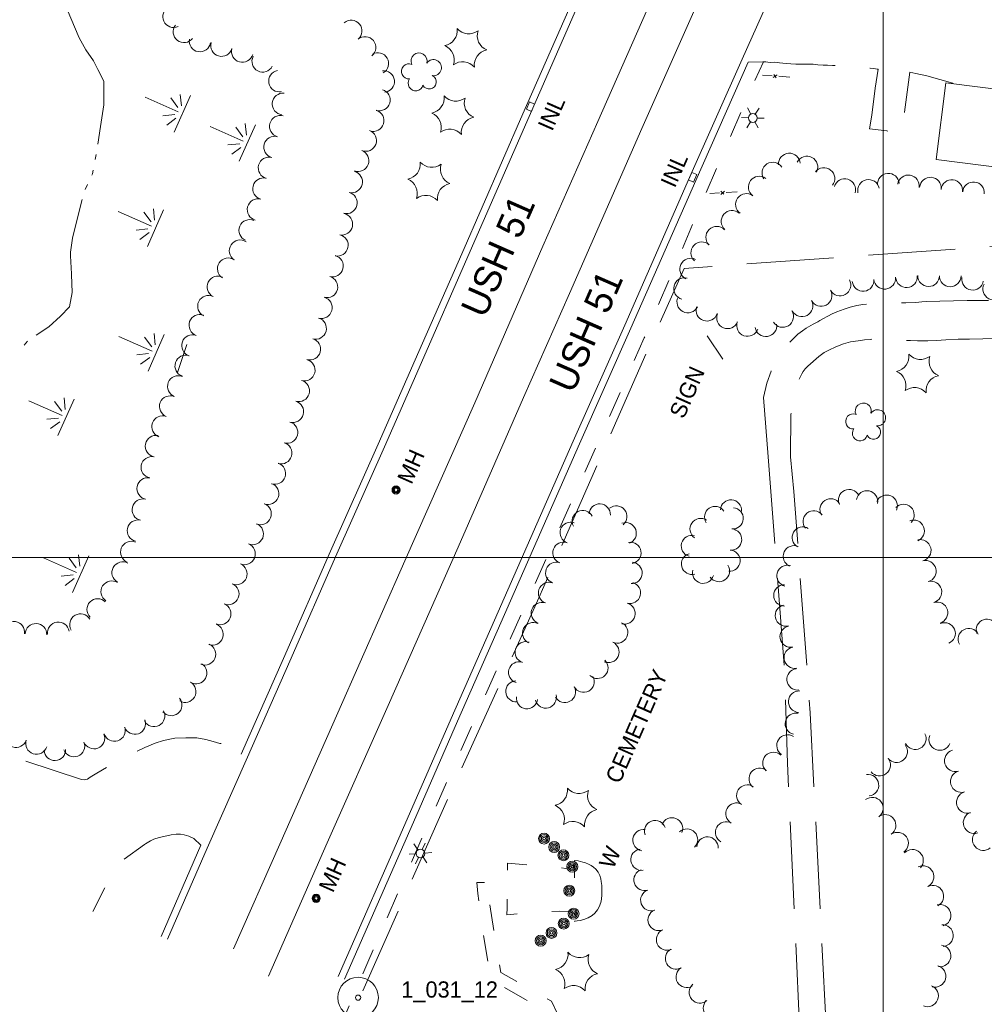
# Model space of a CAD drawing. Header units: feet. Extents: x 189384 to 191650, y 256970 to 258544.
# Tile 4 of 11: x 190181 to 190537, y 257335 to 257699. Entities that reach past the tile are written whole.
import ezdxf
from ezdxf.enums import TextEntityAlignment as Align

# ---------------------------------------------------------------- set-up
doc = ezdxf.new("R2010")
doc.units = ezdxf.units.FT
doc.header["$MEASUREMENT"] = 0
for name, pattern in [('DGN Style 3', [45.057933, 32.184238, -12.873695]), ('DGN Style 5', [22.528966, 9.655271, -12.873695]), ('DGN Style 6', [61.21442, 0.032184, -12.873695, 22.528966, -12.873695, 0.032184, -12.873695])]:
    doc.linetypes.add(name, pattern=pattern)
for name, color, linetype, lineweight in [('E_BMGRD', 73, 'Egr', 0), ('E_DRN_Grate', 151, 'Continuous', 0), ('E_DWY', 73, 'DGN Style 3', 0), ('E_LAND_Vegetation', 21, 'Continuous', 0), ('E_MAP_GridLines', 251, 'Continuous', 0), ('E_MAP_PassPoints', 40, 'Continuous', 0), ('E_MISCPROP', 40, 'Continuous', 0), ('E_MISCPROP_HvyLine', 54, 'Continuous', 13), ('E_MISCPROP_Railing', 40, 'Continuous', 0), ('E_PATH_Sidewalk', 73, 'DGN Style 5', 0), ('E_RDWY', 40, 'Continuous', 13), ('E_RDWY_Name', 221, 'Continuous', 0), ('E_WTR', 251, 'DGN Style 6', 0)]:
    doc.layers.add(name, color=color, linetype=linetype, lineweight=lineweight)
doc.styles.add('Style-IGR_FONT_0', font='IGR_FONT_0.shx')
doc.styles.add('Style-IGR_FONT_1', font='IGR_FONT_1.shx')
doc.linetypes.add('Egr', pattern='A,0.1,[13,dgnlstyle-ewdotudls.shx,S=0.0004,R=0,X=0,Y=0],0.1', length=0.2)

# ---------------------------------------------------------------- blocks, each defined once
blk = doc.blocks.new('PP')
at = {"layer": 'E_MAP_PassPoints', "color": 40, "linetype": 'Continuous', "lineweight": 0}
for radius in [7.5, 0.96]:
    blk.add_circle((0, 0), radius, dxfattribs=at)
blk = doc.blocks.new('CEM')
at = {"layer": 'E_BMGRD', "color": 51, "linetype": 'Continuous', "lineweight": 0, "style": 'Style-IGR_FONT_0'}
blk.add_text('CEMETERY', height=6, rotation=0, dxfattribs=at).set_placement((-22.99, -0.18), align=Align.MIDDLE_LEFT)
blk = doc.blocks.new('WAL')
at = {"layer": 'E_MISCPROP_Railing', "color": 40, "linetype": 'Continuous', "lineweight": 0, "style": 'Style-IGR_FONT_0'}
blk.add_text('W', height=6, rotation=0, dxfattribs=at).set_placement((-2.27, -0.34), align=Align.MIDDLE_LEFT)
blk = doc.blocks.new('POLE')
at = {"layer": 'E_MISCPROP', "color": 20, "linetype": 'Continuous', "lineweight": 0}
for centre, radius in [((-0.01, 0.02), 2.02), ((-0.01, 0.03), 1.52), ((0, -0.01), 1.01), ((0, 0), 0.502)]:
    blk.add_circle(centre, radius, dxfattribs=at)
blk = doc.blocks.new('INLT')
at = {"layer": 'E_MISCPROP_Railing', "color": 40, "linetype": 'Continuous', "lineweight": 0, "flags": 128}
blk.add_lwpolyline([(3, -2), (3, 0), (0, 0), (0, -2), (3, -2)], dxfattribs=at)
blk = doc.blocks.new('INL')
at = {"layer": 'E_MISCPROP_Railing', "color": 40, "linetype": 'Continuous', "lineweight": 0, "style": 'Style-IGR_FONT_0'}
blk.add_text('INL', height=6, rotation=0.0001, dxfattribs=at).set_placement((-5.74, -3.01))
blk = doc.blocks.new('INL_6')
at = {"layer": 'E_MISCPROP_Railing', "color": 40, "linetype": 'Continuous', "lineweight": 0, "style": 'Style-IGR_FONT_0'}
blk.add_text('INL', height=6, rotation=359.9999, dxfattribs=at).set_placement((-5.74, -3.01))
blk = doc.blocks.new('LTP_1')
at = {"layer": 'E_MISCPROP', "color": 20, "linetype": 'Continuous', "lineweight": 0}
for p, q in [((-0.8, 1.43), (-2, 3.73)), ((0.9, 1.42), (2.27, 3.65)), ((-1.64, 0.07), (-4.24, 0.14)), ((-0.88, -1.42), (-2.24, -3.61)), ((0.76, -1.47), (2, -3.65)), ((1.64, -0.02), (4.16, -0.09))]:
    blk.add_line(p, q, dxfattribs=at)
blk.add_circle((0, 0), 1.64, dxfattribs=at)
blk = doc.blocks.new('MARSH')
at = {"layer": 'E_WTR', "color": 161, "linetype": 'Continuous', "lineweight": 0}
for p, q in [((0.03, 15.02), (0.03, 1.6)), ((-1.34, 2.37), (-3.54, 6.22)), ((1.46, 2.37), (3.66, 6.22)), ((-6.13, 3.53), (-2.44, 1.44)), ((6.25, 3.53), (2.56, 1.44)), ((-7.39, -0.05), (7.4, -0.05))]:
    blk.add_line(p, q, dxfattribs=at)
blk = doc.blocks.new('PINEL')
at = {"layer": 'E_LAND_Vegetation', "color": 93, "linetype": 'Continuous', "lineweight": 0}
for centre, start, end in [((-8.14, 7.32), 275.2112, 0.9762), ((2.26, 10.71), 215.2112, 300.9762), ((10.41, 3.41), 155.2113, 240.9762), ((-10.4, -3.39), 335.2112, 60.9762), ((8.15, -7.3), 95.2113, 180.9762), ((-2.25, -10.7), 35.2113, 120.9762)]:
    blk.add_arc(centre, 5.72, start, end, dxfattribs=at)
blk = doc.blocks.new('TREE')
at = {"layer": 'E_LAND_Vegetation', "color": 93, "linetype": 'Continuous', "lineweight": 0}
for centre, radius, start, end in [((-1.47, 4.28), 2.78, 1.3945, 209.1675), ((3.57, 2.42), 2.97, 278.4236, 139.6575), ((-4.47, 0.2), 2.78, 78.0715, 279.0825), ((-2.01, -4.2), 2.61, 140.7796, 358.7122), ((3.46, -3.43), 2.97, 196.0744, 79.0477)]:
    blk.add_arc(centre, radius, start, end, dxfattribs=at)
blk = doc.blocks.new('MHO')
at = {"layer": 'E_DRN_Grate', "color": 20, "linetype": 'Continuous', "lineweight": 0}
for centre, radius in [((0.06, 0.01), 1.5), ((0.07, 0.01), 1.22), ((0.06, 0), 0.968), ((0.03, -0.01), 0.605)]:
    blk.add_circle(centre, radius, dxfattribs=at)
blk = doc.blocks.new('LTP_3')
at = {"layer": 'E_MISCPROP', "color": 20, "linetype": 'Continuous', "lineweight": 0}
for p, q in [((-0.8, 1.43), (-2, 3.73)), ((0.9, 1.42), (2.27, 3.65)), ((-1.64, 0.07), (-4.24, 0.14)), ((-0.88, -1.42), (-2.24, -3.61)), ((0.76, -1.47), (2, -3.65)), ((1.64, -0.02), (4.16, -0.09))]:
    blk.add_line(p, q, dxfattribs=at)
blk.add_circle((0, 0), 1.64, dxfattribs=at)
blk = doc.blocks.new('SIGN_5')
at = {"layer": 'E_MISCPROP', "color": 20, "linetype": 'Continuous', "lineweight": 0, "style": 'Style-IGR_FONT_0'}
blk.add_text('SIGN', height=6, rotation=359.9999, dxfattribs=at).set_placement((-9.6, -0.01), align=Align.MIDDLE_LEFT)

msp = doc.modelspace()

# ---------------------------------------------------------------- linework, layer by layer
at = {"layer": 'E_DWY', "color": 51, "linetype": 'DGN Style 3', "lineweight": 0, "flags": 128}
for points in [[(190450.16, 257683.07), (190455.52, 257683.19), (190456.62, 257683.1), (190457.4, 257683.04), (190458.46, 257682.93), (190459.99, 257682.96), (190461.76, 257682.78), (190462.89, 257682.64), (190464.32, 257682.51), (190465.88, 257682.34), (190467.72, 257682.31), (190469.31, 257682.28), (190471.55, 257682.31), (190474.14, 257682.23), (190475.02, 257682.18), (190475.91, 257682.04), (190477.8, 257681.96), (190479.5, 257681.87), (190481.24, 257681.77), (190482.4, 257681.74), (190484.03, 257681.64), (190485.69, 257681.58), (190487.78, 257681.39), (190489.27, 257681.26), (190490.42, 257681.18), (190491.51, 257681.07), (190492.27, 257681), (190493.15, 257680.91), (190493.44, 257680.89), (190493.85, 257680.89), (190495.28, 257680.78), (190496.41, 257680.64), (190497.23, 257680.53), (190497.86, 257680.48), (190498.16, 257680.47), (190497.05, 257673.36), (190495.84, 257663.39), (190495.03, 257658.36), (190501.38, 257657.6), (190507.09, 257656.97), (190507.11, 257656.95), (190507.96, 257664.55), (190509.93, 257679.33), (190512.11, 257678.83), (190516.17, 257677.94), (190525.79, 257675.31), (190525.77, 257675.02)], [(190307.65, 257339.9), (190336.96, 257406.19), (190371.26, 257481.71), (190412.41, 257575.32), (190426.45, 257606.83), (190736.05, 257628.86), (190837.57, 257638.83), (191029.7, 257654.47)], [(190457.49, 257537.23), (190455.8, 257559.06), (190457.07, 257564.35), (190458.57, 257568.83), (190461.68, 257575.38), (190463.18, 257577.34), (190468.54, 257582.45), (190470.24, 257583.76), (190471.6, 257584.76), (190474.12, 257586.23), (190475.84, 257587.01), (190476.63, 257587.5), (190477.72, 257588.14), (190479.52, 257589.14), (190481.22, 257589.97), (190482.92, 257590.7), (190485.64, 257591.69), (190487.88, 257592.54), (190490.24, 257593.12), (190492.46, 257593.42), (190494.51, 257593.58), (190498.19, 257593.64), (190500.14, 257593.65), (190502.39, 257593.77), (190504.6, 257594.03), (190506.26, 257594.14), (190508.46, 257594.09), (190512.06, 257594.17), (190514.37, 257594.41), (190515.94, 257594.54), (190531.1, 257594.9), (190553.92, 257594.98), (190577.49, 257594.73), (190594.34, 257596.45), (190606.08, 257597.38), (190617.04, 257597.9), (190623.86, 257598.18), (190628.07, 257598.3), (190630.88, 257598.45), (190633.86, 257598.76), (190636.38, 257599.08), (190637.43, 257599.23), (190639.17, 257599.63), (190641.25, 257600.1), (190643.3, 257600.66), (190645.97, 257601.69), (190650.82, 257603.5), (190654.4, 257604.76), (190657.17, 257605.81), (190660.11, 257606.88), (190662.66, 257607.65), (190664.38, 257608.36), (190666.44, 257609.4), (190668.9, 257610.93), (190671.13, 257612.17), (190672.75, 257612.93), (190673.39, 257613.28), (190674.5, 257613.81), (190677.12, 257614.74), (190679.15, 257614.04), (190681.35, 257612.47), (190682.74, 257611.42), (190683.51, 257610.42), (190684.31, 257608.14), (190684.18, 257606.87), (190683.63, 257604.37), (190683.4, 257602.41)], [(190581.03, 257519.48), (190580.06, 257547.37), (190579.05, 257558.71), (190577.77, 257566.03), (190575.78, 257570.28), (190574.15, 257572.36), (190572.79, 257573.98), (190571.25, 257575.54), (190569.77, 257576.73), (190567.5, 257578.22), (190565.98, 257578.94), (190563.1, 257579.99), (190560.16, 257580.54), (190557.28, 257581.03), (190554.22, 257581.2), (190551.27, 257581.21), (190548.15, 257581), (190544.77, 257580.9), (190541.11, 257580.85), (190536.86, 257580.79), (190531.99, 257580.71), (190527.71, 257580.64), (190523.19, 257580.43), (190519.78, 257580.17), (190516.49, 257580.06), (190512.67, 257580.06), (190510.11, 257580.12), (190507.42, 257580.23), (190504.42, 257580.32), (190501.78, 257580.46), (190499, 257580.64), (190497.62, 257580.66), (190495.53, 257580.59), (190493.18, 257580.36), (190490.81, 257580.07), (190488.01, 257579.62), (190485.39, 257578.88), (190482.5, 257577.84), (190479.99, 257576.63), (190478.25, 257575.69), (190476.28, 257574.27), (190472.15, 257570.7), (190471.17, 257569.67), (190470.47, 257568.68), (190469.98, 257567.88), (190468.96, 257565.93), (190468.01, 257563.23), (190467.27, 257560.75), (190466.72, 257558.44), (190466.32, 257556.15), (190466.07, 257554.09), (190465.91, 257552.85), (190465.79, 257537.17)], [(190457.49, 257537.23), (190463.71, 257456.09), (190464.64, 257423.98), (190469.29, 257322.79), (190469.05, 257322.43), (190468.71, 257322.06), (190468.31, 257321.78), (190467.97, 257321.65), (190440.02, 257320.24)], [(190465.79, 257537.17), (190467.02, 257524.43), (190473.07, 257442.58), (190479.12, 257323.07), (190479.3, 257322.57), (190479.54, 257322.31), (190479.87, 257322.28), (190480.26, 257322.26), (190480.79, 257322.22), (190512.78, 257324.19)], [(190117.97, 257401.81), (190125.42, 257416.39), (190127.35, 257420.65), (190132.62, 257427.89), (190133.8, 257428.11), (190134.81, 257427.96), (190136.37, 257427.49), (190138.17, 257426.88), (190140.43, 257426.14), (190142.29, 257425.49), (190144.27, 257424.62), (190145.59, 257424.05), (190146.38, 257423.84), (190146.8, 257424.2), (190147.57, 257425.68), (190148.76, 257428.28), (190149.7, 257430.7), (190150.64, 257432.97), (190151.25, 257434.27), (190151.75, 257435.06), (190152.37, 257435.26), (190154.14, 257435.06), (190156.18, 257434.4), (190157.95, 257433.9), (190159.28, 257433.55), (190160.41, 257433.23), (190180.27, 257425.67), (190203.64, 257418.01), (190204.62, 257417.79), (190205.84, 257418.04), (190206.86, 257418.77), (190209.33, 257420.32), (190217.28, 257424.91), (190227.08, 257429.81), (190230.9, 257431.37), (190234.01, 257432.39), (190236.88, 257432.99), (190238.1, 257433.27), (190242.2, 257433.32), (190246.24, 257433.34), (190249.65, 257432.7), (190252.34, 257431.94), (190254.78, 257431.31), (190256.79, 257430.79), (190258.07, 257430.36), (190258.67, 257430.14), (190263.5, 257429.05)], [(190247.79, 257393.64), (190245.12, 257396.21), (190243.29, 257396.99), (190241.55, 257397.53), (190240.18, 257397.7), (190238.69, 257397.7), (190236.78, 257397.5), (190234.05, 257396.91), (190232.31, 257396.49), (190230.35, 257395.87), (190229.13, 257395.27), (190227.24, 257394.22), (190226.91, 257393.99), (190218.29, 257387.7), (190213.72, 257380.88), (190207.81, 257369.14)]]:
    msp.add_lwpolyline(points, dxfattribs=at)
at = {"layer": 'E_LAND_Vegetation', "color": 93, "linetype": 'Continuous', "lineweight": 0}
msp.add_line((190242.62, 257578.71), (190239.18, 257568.38), dxfattribs=at)
for centre, radius, start, end in [((190237.68, 257699.81), 3.99, 115.2628, 295.2475), ((190241.51, 257694.22), 3.99, 142.7842, 322.7689), ((190303.35, 257694.54), 3.99, 310.0528, 130.0375), ((190308.47, 257688.45), 3.99, 309.5882, 129.5729), ((190247.43, 257690.84), 3.99, 169.77, 349.7546), ((190255.42, 257689.13), 3.99, 164.0872, 344.0718), ((190263.09, 257686.94), 3.99, 164.0872, 344.0718), ((190270.64, 257683.34), 3.99, 152.6574, 332.6421), ((190313.21, 257682.49), 3.99, 300.1422, 120.1268), ((190276.84, 257676.01), 3.99, 100.5624, 280.5471), ((190315.35, 257675.88), 3.99, 276.442, 96.4266), ((190278.15, 257667.55), 3.99, 83.5005, 263.4851), ((190313.78, 257669.03), 3.99, 253.1665, 73.1512), ((190277.14, 257659.32), 3.99, 74.6415, 254.6262), ((190311.47, 257661.4), 3.99, 253.1665, 73.1512), ((190308.74, 257654.06), 3.99, 249.2945, 69.2792), ((190275.03, 257651.63), 3.99, 74.6415, 254.6262), ((190305.92, 257646.6), 3.99, 249.2945, 69.2792), ((190465.34, 257645.36), 4.01, 3.9096, 183.8942), ((190272.97, 257643.94), 3.99, 75.1192, 255.1038), ((190459.25, 257642.02), 4.01, 32.7733, 212.758), ((190471.83, 257644.25), 4.01, 332.4683, 152.453), ((190303.53, 257638.76), 3.99, 255.7878, 75.7725), ((190478.12, 257640), 4.01, 321.8841, 141.8687), ((190501.95, 257637.9), 4.01, 4.6815, 184.6661), ((190509.38, 257637.3), 4.01, 350.6892, 170.6739), ((190270.93, 257636.24), 3.99, 75.3717, 255.3564), ((190454.2, 257636.85), 4.01, 53.2238, 233.2085), ((190485.82, 257635.89), 4.01, 342.8606, 162.8453), ((190494.64, 257635.62), 4.01, 12.3386, 192.3233), ((190517.52, 257636.47), 4.01, 355.4759, 175.4606), ((190525.41, 257635.55), 4.01, 353.3654, 173.3501), ((190533.42, 257634.73), 4.01, 354.2496, 174.2343), ((190301.57, 257631.03), 3.99, 255.7878, 75.7725), ((190449.48, 257630.42), 4.01, 54.3363, 234.321), ((190268.91, 257628.53), 3.99, 75.3717, 255.3564), ((190299.88, 257623.13), 3.99, 258.5278, 78.5124), ((190444.16, 257624.19), 4.01, 49.4292, 229.4138), ((190265.84, 257620.85), 3.99, 66.8108, 246.7955), ((190438.48, 257618.3), 4.01, 44.6193, 224.604), ((190262.27, 257613.34), 3.99, 56.8074, 236.7921), ((190298.26, 257615.35), 3.99, 257.7676, 77.7523), ((190432.97, 257612.59), 4.01, 47.0397, 227.0243), ((190257.9, 257606.66), 3.99, 56.8074, 236.7921), ((190296.44, 257607.69), 3.99, 255.1576, 75.1423), ((190428.86, 257606.55), 4.01, 64.0125, 243.9972), ((190254.06, 257600), 3.99, 64.0373, 244.0219), ((190294.39, 257599.98), 3.99, 255.1576, 75.1423), ((190426.61, 257599.35), 4.01, 76.0062, 255.9909), ((190484.05, 257600.67), 4.01, 209.2061, 29.1908), ((190492.62, 257602.36), 4.01, 185.6572, 5.6419), ((190500.59, 257603.15), 4.01, 185.6572, 5.6419), ((190508.65, 257603.74), 4.01, 184.1487, 4.1334), ((190516.82, 257604.12), 4.01, 179.563, 359.5476), ((190524.84, 257604.06), 4.01, 179.563, 359.5476), ((190533.08, 257602.79), 4.01, 170.7645, 350.7491), ((190477.07, 257596.79), 4.01, 208.3495, 28.3342), ((190540.92, 257599.18), 4.01, 152.7148, 332.6995), ((190250.57, 257592.83), 3.99, 64.0373, 244.0219), ((190292.32, 257592.31), 3.99, 254.5256, 74.5102), ((190427.79, 257594.41), 4.01, 153.0039, 332.9886), ((190470.01, 257592.98), 4.01, 208.3495, 28.3342), ((190434.84, 257591.36), 4.01, 161.8068, 341.7915), ((190462.88, 257589.05), 4.01, 211.7721, 31.7568), ((190247.37, 257585.79), 3.99, 70.3396, 250.3242), ((190290.19, 257584.63), 3.99, 254.37, 74.3547), ((190442.51, 257588.56), 4.01, 157.7411, 337.7258), ((190449.87, 257585.71), 4.01, 160.9685, 340.9532), ((190456.66, 257585.62), 4.01, 188.9113, 8.896), ((190244.69, 257578.28), 3.99, 70.3396, 250.3242), ((190288.04, 257576.95), 3.99, 254.37, 74.3547), ((190242.18, 257570.76), 3.99, 71.5993, 251.584), ((190286.01, 257569.2), 3.99, 255.4506, 75.4353), ((190239.42, 257563.15), 3.99, 68.1765, 248.1612), ((190283.94, 257561.55), 3.99, 254.1746, 74.1593), ((190236.46, 257555.75), 3.99, 68.1765, 248.1612), ((190281.76, 257553.88), 3.99, 254.1746, 74.1593), ((190233.63, 257548.37), 3.99, 70.274, 250.2586), ((190279.62, 257546.19), 3.99, 254.5466, 74.5312), ((190231.22, 257541.11), 3.99, 78.7253, 258.7099), ((190277.45, 257538.55), 3.99, 253.4272, 73.4119), ((190229.66, 257533.29), 3.99, 78.7253, 258.7099), ((190275.13, 257531.01), 3.99, 251.3547, 71.3394), ((190228.1, 257525.47), 3.99, 78.7253, 258.7099), ((190272.59, 257523.52), 3.99, 249.6001, 69.5848), ((190487.43, 257521.18), 3.96, 24.9631, 204.9478), ((190226.33, 257517.63), 3.99, 76.9321, 256.9168), ((190443.76, 257517.37), 3.92, 355.933, 175.9176), ((190480.61, 257517.74), 3.96, 32.5768, 212.5615), ((190494.06, 257520.69), 3.96, 349.2237, 169.2084), ((190501.33, 257519.11), 3.96, 336.2337, 156.2184), ((190269.82, 257516.07), 3.99, 248.7687, 68.7533), ((190395.23, 257515.86), 3.94, 356.9463, 176.931), ((190401.39, 257515.11), 3.94, 309.3236, 129.3082), ((190437.91, 257514.94), 3.92, 33.4141, 213.3987), ((190444.4, 257514.45), 3.92, 265.7356, 85.7203), ((190507.56, 257515.68), 3.96, 316.3412, 136.3258), ((190224.53, 257509.86), 3.99, 76.9817, 256.9663), ((190388.98, 257513.43), 3.94, 27.6728, 207.6575), ((190432.53, 257510.51), 3.92, 55.7239, 235.7086), ((190474.35, 257513.29), 3.96, 39.2218, 219.2064), ((190266.93, 257508.69), 3.99, 247.6476, 67.6323), ((190384.5, 257509.12), 3.94, 70.1837, 250.1684), ((190404.83, 257508.92), 3.94, 290.2546, 110.2393), ((190443.82, 257506.63), 3.92, 265.7356, 85.7203), ((190470.35, 257507.34), 3.96, 59.5352, 239.5198), ((190511.32, 257509.85), 3.96, 291.7565, 111.7412), ((190429.3, 257504.23), 3.92, 74.8901, 254.8748), ((190513.76, 257502.62), 3.96, 284.0195, 104.0042), ((190222.05, 257501.97), 3.99, 67.9511, 247.9357), ((190263.89, 257501.31), 3.99, 247.6476, 67.6323), ((190381.83, 257501.71), 3.94, 70.1837, 250.1684), ((190406.61, 257501.66), 3.94, 279.8711, 99.8558), ((190467.03, 257500.4), 3.96, 65.7728, 245.7575), ((190429.36, 257497.6), 3.92, 104.979, 284.9637), ((190443.23, 257498.81), 3.92, 265.7356, 85.7203), ((190218.86, 257494.39), 3.99, 61.1293, 241.114), ((190260.89, 257493.91), 3.99, 247.9559, 67.9406), ((190379.16, 257494.3), 3.94, 70.1837, 250.1684), ((190407.01, 257494.28), 3.94, 267.5907, 87.5754), ((190439.34, 257494.95), 3.92, 214.3449, 34.3295), ((190464.69, 257493.21), 3.96, 75.0733, 255.058), ((190515.69, 257494.9), 3.96, 284.8407, 104.8254), ((190433.48, 257494.34), 3.92, 165.193, 345.1777), ((190214.8, 257487.36), 3.99, 56.8677, 236.8524), ((190257.9, 257486.52), 3.99, 247.9559, 67.9406), ((190376.48, 257486.88), 3.94, 70.1837, 250.1684), ((190406.41, 257486.9), 3.94, 255.1624, 75.1471), ((190463.54, 257485.98), 3.96, 90.2963, 270.281), ((190517.72, 257487.24), 3.96, 284.8407, 104.8254), ((190209.62, 257480.78), 3.99, 45.3033, 225.288), ((190254.9, 257479.13), 3.99, 247.9559, 67.9406), ((190373.81, 257479.47), 3.94, 70.1837, 250.1684), ((190404.39, 257479.28), 3.94, 255.1624, 75.1471), ((190464.08, 257478.56), 3.96, 102.704, 282.6887), ((190519.96, 257479.57), 3.96, 286.4547, 106.4394), ((190203.25, 257475.2), 3.99, 30.2598, 210.2444), ((190178.61, 257472.38), 3.99, 351.1108, 171.0955), ((190186.78, 257471.59), 3.99, 357.8937, 177.8784), ((190195.07, 257472.15), 3.99, 8.0248, 188.0094), ((190252.07, 257471.6), 3.99, 250.0211, 70.0058), ((190370.64, 257472.02), 3.94, 63.7403, 243.725), ((190401.7, 257472.26), 3.94, 245.8982, 65.8829), ((190465.82, 257470.77), 3.96, 101.1822, 281.1669), ((190522.76, 257471.93), 3.96, 292.5252, 112.5099), ((190538.42, 257473.28), 3.96, 19.8755, 199.8602), ((190531.71, 257469.81), 3.96, 28.7525, 208.7372), ((190249.28, 257464.24), 3.99, 247.1606, 67.1453), ((190367.87, 257464.96), 3.94, 71.6052, 251.5899), ((190398.48, 257465.07), 3.94, 245.8982, 65.8829), ((190467.35, 257462.99), 3.96, 101.1822, 281.1669), ((190246, 257457.3), 3.99, 239.6033, 59.588), ((190365.47, 257457.55), 3.94, 74.2572, 254.2419), ((190394.39, 257459.21), 3.94, 225.7166, 45.7013), ((190389.26, 257454.09), 3.94, 208.6708, 28.6554), ((190468.37, 257454.96), 3.96, 96.5898, 276.5745), ((190241.96, 257450.42), 3.99, 239.6033, 59.588), ((190364.45, 257450.53), 3.94, 93.2622, 273.2469), ((190382.35, 257450.32), 3.94, 208.6708, 28.6554), ((190368.34, 257448.02), 3.94, 172.6951, 352.6798), ((190375.27, 257448.26), 3.94, 195.1824, 15.1671), ((190468.95, 257446.72), 3.96, 86.9399, 266.9246), ((190236.81, 257445.51), 3.99, 218.7336, 38.7182), ((190230.44, 257441.47), 3.99, 207.8078, 27.7925), ((190467.76, 257438.55), 3.96, 77.0252, 257.0099), ((190223.34, 257438.63), 3.99, 199.4428, 19.4275), ((190179.43, 257433.8), 3.99, 161.5196, 341.5043), ((190208.24, 257433.26), 3.99, 201.649, 21.6337), ((190215.82, 257436.05), 3.99, 198.6805, 18.6652), ((190464.66, 257430.5), 3.96, 56.7802, 236.7649), ((190511.9, 257433.05), 4.01, 207.3157, 27.3004), ((190520.95, 257432.76), 4.01, 158.2957, 338.2803), ((190186.99, 257431.28), 3.99, 161.7202, 341.7049), ((190200.83, 257430.36), 3.99, 201.098, 21.0827), ((190504.99, 257428.26), 4.01, 218.3041, 38.2888), ((190193.79, 257428.93), 3.99, 182.2919, 2.2766), ((190459.46, 257424.07), 3.96, 46.7976, 226.7823), ((190526.73, 257424.91), 4.01, 106.1871, 286.1717), ((190498.7, 257423.3), 4.01, 218.3041, 38.2888), ((190454.39, 257418.21), 3.96, 51.6105, 231.5952), ((190494.38, 257415.85), 4.01, 277.6863, 97.6709), ((190528.96, 257417.21), 4.01, 106.083, 286.0677), ((190449.78, 257412.02), 3.96, 57.2338, 237.2185), ((190531.18, 257409.51), 4.01, 106.083, 286.0677), ((190445.79, 257405.34), 3.96, 61.1189, 241.1035), ((190496.01, 257407.34), 4.01, 307.7125, 127.6972), ((190500.73, 257400.98), 4.01, 305.0533, 125.0379), ((190533.67, 257402.01), 4.01, 109.0703, 289.055), ((190415.71, 257398.86), 3.96, 19.6155, 199.6002), ((190421.95, 257399.87), 3.96, 338.1775, 158.1622), ((190441.96, 257398.41), 3.96, 61.3981, 241.3828), ((190411.4, 257395.53), 3.96, 80.5298, 260.5145), ((190427.5, 257395.75), 3.96, 314.2426, 134.2272), ((190505.33, 257394.42), 4.01, 305.0533, 125.0379), ((190537.07, 257395.75), 4.01, 129.9132, 309.8979), ((190435.06, 257392.8), 3.96, 356.8868, 176.8715), ((190410.7, 257388.34), 3.96, 98.2019, 278.1866), ((190510.87, 257388.08), 4.01, 317.2305, 137.2151), ((190411.82, 257380.86), 3.96, 108.2608, 288.2455), ((190514.78, 257382.03), 4.01, 296.3107, 116.2953), ((190414.32, 257373.37), 3.96, 109.1472, 289.1319), ((190518.4, 257374.84), 4.01, 297.1876, 117.1723), ((190417.02, 257366.06), 3.96, 112.7781, 292.7628), ((190521.06, 257367.75), 4.01, 286.0887, 106.0734), ((190420.13, 257358.8), 3.96, 113.6871, 293.6718), ((190521.94, 257360.28), 4.01, 273.6275, 93.6122), ((190423.46, 257351.84), 3.96, 119.3556, 299.3403), ((190521.05, 257352.79), 4.01, 261.4118, 81.3965), ((190427.4, 257345.02), 3.96, 120.7747, 300.7594), ((190519.21, 257345.25), 4.01, 254.9668, 74.9514), ((190432.28, 257339.27), 3.96, 130.7458, 310.7305), ((190516.43, 257338.02), 4.01, 247.7184, 67.7031), ((190437.5, 257333.57), 3.96, 136.2159, 316.2006)]:
    msp.add_arc(centre, radius, start, end, dxfattribs=at)
at = {"layer": 'E_MAP_GridLines', "color": 161, "linetype": 'Continuous', "lineweight": 0}
for p, q in [((190500, 257000), (190500, 258500)), ((189500, 257500), (191500, 257500))]:
    msp.add_line(p, q, dxfattribs=at)
at = {"layer": 'E_MISCPROP', "color": 20, "linetype": 'Continuous', "lineweight": 0}
msp.add_line((190440.76, 257573.28), (190434.99, 257581.84), dxfattribs=at)
at = {"layer": 'E_MISCPROP_HvyLine', "color": 241, "linetype": 'Continuous', "lineweight": 13, "flags": 128}
msp.add_lwpolyline([(190549.04, 257667.29), (190579.04, 257663.55), (190575.99, 257639.08), (190545.78, 257642.85), (190545.89, 257643.76), (190519.63, 257647.03), (190523.16, 257675.35), (190549.63, 257672.05)], close=True, dxfattribs=at)
at = {"layer": 'E_MISCPROP_Railing', "color": 40, "linetype": 'Continuous', "lineweight": 0}
for p, q in [((190459.41, 257677.29), (190460.83, 257678.36)), ((190459.55, 257678.46), (190460.48, 257677.24)), ((190440.02, 257635.29), (190441.1, 257634.21)), ((190440.03, 257634.12), (190441.31, 257635.37))]:
    msp.add_line(p, q, dxfattribs=at)
at = {"layer": 'E_MISCPROP_Railing', "color": 40, "linetype": 'Continuous', "lineweight": 0, "flags": 128}
for points in [[(190455.46, 257678.2), (190459.04, 257677.95)], [(190461.4, 257677.78), (190465.48, 257677.49)], [(190435.97, 257634.51), (190439.57, 257634.72)], [(190441.96, 257634.86), (190446.06, 257635.11)]]:
    msp.add_lwpolyline(points, dxfattribs=at)
at = {"layer": 'E_MISCPROP_Railing', "color": 40, "linetype": 'Continuous', "lineweight": 13, "flags": 128}
msp.add_lwpolyline([(190385.73, 257388.01), (190387.32, 257387.85), (190389.02, 257387.47), (190389.98, 257387.17), (190391.08, 257386.73), (190392.13, 257386.18), (190392.94, 257385.58), (190393.79, 257384.83), (190394.64, 257383.66), (190395.24, 257382.49), (190395.61, 257381.31), (190395.83, 257380.27), (190396, 257378.74), (190396.05, 257377.04), (190396.01, 257375.31), (190395.88, 257373.75), (190395.59, 257372.47), (190394.99, 257370.89), (190394.36, 257369.8), (190393.37, 257368.62), (190392.39, 257367.71), (190390.99, 257366.88), (190389.37, 257366.2), (190388.05, 257365.87), (190386.88, 257365.7), (190386, 257365.57), (190385.87, 257365.54)], dxfattribs=at)
at = {"layer": 'E_PATH_Sidewalk', "color": 51, "linetype": 'DGN Style 5', "lineweight": 0, "flags": 128}
for points in [[(190298.77, 257325.44), (190309.53, 257350.5), (190325.17, 257386.46), (190343.36, 257427.57), (190362.39, 257470.42), (190394.61, 257542.48), (190411.69, 257581.16), (190438.46, 257643.77), (190449.35, 257668.96), (190455.74, 257683.17)], [(190380.25, 257318.31), (190378.13, 257323.71), (190374.4, 257332.8), (190374.14, 257333.13), (190367.5, 257336.79), (190358.85, 257341.77), (190354.82, 257344.1), (190354.25, 257348.32), (190351.7, 257363.9), (190350.21, 257375.8), (190349.83, 257379.92), (190360.98, 257379.95), (190361.1, 257381.88), (190361.15, 257387), (190382.66, 257385.12), (190385.84, 257386.29), (190386.23, 257368.04), (190384.51, 257368.96), (190384.3, 257369.01), (190380.28, 257369.33), (190360.83, 257367.99), (190360.96, 257370.54), (190360.95, 257375.74), (190354.04, 257375.62), (190356.18, 257361.86), (190358.67, 257346.67), (190368.53, 257341.09), (190377.36, 257336.06), (190379.48, 257331.57), (190384.79, 257318.41)]]:
    msp.add_lwpolyline(points, dxfattribs=at)
at = {"layer": 'E_RDWY', "color": 21, "linetype": 'Continuous', "lineweight": 13, "flags": 128}
for points in [[(190639.31, 258218.27), (190609.42, 258149.59), (190580.28, 258083.26), (190547.78, 258009.33), (190519.1, 257944.23), (190494.25, 257887.48), (190465.56, 257822.28), (190442.2, 257769.27), (190419.9, 257718.71), (190394.5, 257661.14), (190374.25, 257615), (190349.01, 257557.19), (190323.12, 257498.77), (190298.43, 257442.59), (190276.94, 257394.05), (190259.87, 257355.42)], [(190647.06, 258194.72), (190624.13, 258143.12), (190594.93, 258076.5), (190570.69, 258021.48), (190551.11, 257977.55), (190533.78, 257938.06), (190511.8, 257887.92), (190488.44, 257835.01), (190463.86, 257779.2), (190437.37, 257718.52), (190410.85, 257658.52), (190384.1, 257597.48), (190367.04, 257559.14), (190342.85, 257503.77), (190317.05, 257445.32), (190294.44, 257394.6)], [(190250.08, 257392.64), (190265, 257426.26), (190280.64, 257461.67), (190298.02, 257501.3), (190315.62, 257540.86), (190329.33, 257572.02), (190346.53, 257611.17), (190369.12, 257662.9), (190389.76, 257709.95), (190408.17, 257751.82), (190431.51, 257804.44), (190444.63, 257834.63), (190462.73, 257875.29), (190477.52, 257908.84), (190486.35, 257929.5)], [(190262.71, 257427.27), (190278.35, 257462.68), (190295.73, 257502.31), (190313.33, 257541.87), (190327.04, 257573.03), (190344.24, 257612.17), (190366.83, 257663.9), (190387.47, 257710.96), (190405.88, 257752.83), (190429.22, 257805.45), (190442.35, 257835.63), (190460.45, 257876.3), (190475.22, 257909.84), (190484.05, 257930.49)], [(190447.88, 257684.09), (190461.05, 257713.68), (190472.46, 257740.65), (190488.24, 257776.49), (190495.68, 257792.82)], [(190298.56, 257345.13), (190324.05, 257403.25), (190340.36, 257440.53), (190356.36, 257476.8), (190385.45, 257543.03), (190404.47, 257585.77), (190428.48, 257640.35), (190447.88, 257684.09)], [(190300.85, 257344.13), (190326.34, 257402.24), (190342.65, 257439.52), (190358.65, 257475.79), (190387.74, 257542.02), (190406.75, 257584.76), (190430.76, 257639.34), (190450.16, 257683.07)], [(190294.44, 257394.6), (190272.81, 257345.29)], [(190233.12, 257359.95), (190247.79, 257393.64)], [(190235.41, 257358.95), (190250.08, 257392.64)]]:
    msp.add_lwpolyline(points, dxfattribs=at)
at = {"layer": 'E_WTR', "color": 161, "linetype": 'Continuous', "lineweight": 0, "flags": 128}
for points in [[(190197.57, 257705.63), (190198.31, 257702.47), (190202.74, 257692.01), (190205.2, 257687.54), (190208.11, 257683.53), (190209.73, 257680.32)], [(190209.73, 257680.32), (190211.93, 257675.93), (190211.92, 257667.22), (190210.62, 257659.2), (190209.64, 257652.76)], [(190209.03, 257648.91), (190208.68, 257646.99)], [(190207.98, 257643.16), (190207.72, 257641.71), (190207.51, 257641.28)], [(190205.84, 257637.76), (190205, 257636)], [(190203.87, 257632.29), (190201.91, 257624.45), (190200.35, 257618.02), (190199.56, 257612.86), (190199.53, 257611.48), (190199.96, 257604.8), (190199.97, 257604.53)], [(190199.97, 257604.53), (190200.22, 257597.95), (190199.17, 257592.56), (190195.83, 257589.2), (190191.52, 257585.16), (190186.89, 257582.12)], [(190183.65, 257579.97), (190182.49, 257578.4)]]:
    msp.add_lwpolyline(points, dxfattribs=at)

# ---------------------------------------------------------------- block references
at = {"layer": 'E_BMGRD', "color": 51, "linetype": 'Continuous', "lineweight": 0, "xscale": 0.9999987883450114, "yscale": 0.9999987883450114, "zscale": 0.9999987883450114, "rotation": 66.238031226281}
msp.add_blockref('CEM', (190408.98, 257438.34), dxfattribs=at)
at = {"layer": 'E_DRN_Grate', "color": 20, "linetype": 'Continuous', "lineweight": 0, "xscale": 0.9999983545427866, "yscale": 0.9999983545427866, "zscale": 0.9999983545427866, "rotation": 66.02708139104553}
for p in [(190319.92, 257524.88), (190290.39, 257373.98)]:
    msp.add_blockref('MHO', p, dxfattribs=at)
at = {"layer": 'E_LAND_Vegetation', "color": 93, "linetype": 'Continuous', "lineweight": 0, "xscale": 0.9999983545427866, "yscale": 0.9999983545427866, "zscale": 0.9999983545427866, "rotation": 66.02708139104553}
for name, p in [('PINEL', (190345.71, 257688.31)), ('TREE', (190329.2, 257679.22)), ('PINEL', (190340.9, 257663.42)), ('PINEL', (190332.06, 257638.97)), ('PINEL', (190512.74, 257567.96)), ('TREE', (190493.43, 257549.85)), ('PINEL', (190386.47, 257407.61)), ('PINEL', (190386.67, 257346.98))]:
    msp.add_blockref(name, p, dxfattribs=at)
at = {"layer": 'E_MAP_PassPoints', "color": 40, "linetype": 'Continuous', "lineweight": 0}
msp.add_blockref('PP', (190305.89, 257337.36), dxfattribs=at)
at = {"layer": 'E_MISCPROP', "color": 20, "linetype": 'Continuous', "lineweight": 0}
for name, p, xscale, yscale, zscale, rotation in [('LTP_1', (190451.84, 257662.4), 0.9999995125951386, 0.9999995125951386, 0.9999995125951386, 359.6131300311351), ('SIGN_5', (190427.42, 257560.86), 0.9999983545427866, 0.9999983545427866, 0.9999983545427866, 66.02708139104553), ('POLE', (190374.69, 257396.14), 0.9999990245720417, 0.9999990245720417, 0.9999990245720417, 66.07497641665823), ('LTP_3', (190328.96, 257390.62), 0.9999983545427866, 0.9999983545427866, 0.9999983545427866, 66.02708139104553), ('POLE', (190378.41, 257393.01), 0.9999990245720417, 0.9999990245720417, 0.9999990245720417, 66.07497641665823), ('POLE', (190381.85, 257389.96), 0.9999990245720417, 0.9999990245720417, 0.9999990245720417, 66.07497641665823), ('POLE', (190385.12, 257385.75), 0.9999990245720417, 0.9999990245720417, 0.9999990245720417, 66.07497641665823), ('POLE', (190384, 257376.84), 0.9999990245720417, 0.9999990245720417, 0.9999990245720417, 66.07497641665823), ('POLE', (190385.58, 257368.36), 0.9999990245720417, 0.9999990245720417, 0.9999990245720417, 66.07497641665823), ('POLE', (190381.95, 257364.71), 0.9999990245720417, 0.9999990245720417, 0.9999990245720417, 66.07497641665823), ('POLE', (190373.42, 257358.39), 0.9999990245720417, 0.9999990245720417, 0.9999990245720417, 66.07497641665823), ('POLE', (190377.42, 257361.27), 0.9999990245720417, 0.9999990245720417, 0.9999990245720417, 66.07497641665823)]:
    msp.add_blockref(name, p, dxfattribs=dict(at, xscale=xscale, yscale=yscale, zscale=zscale, rotation=rotation))
at = {"layer": 'E_MISCPROP_Railing', "color": 40, "linetype": 'Continuous', "lineweight": 0}
for name, p, xscale, yscale, zscale, rotation in [('INL_6', (190377.18, 257663.67), 0.9999990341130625, 0.9999990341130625, 0.9999990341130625, 66.32954185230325), ('INLT', (190371.16, 257667.54), 0.9999990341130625, 0.9999990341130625, 0.9999990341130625, 246.3295418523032), ('INL', (190422.56, 257642.69), 0.9999984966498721, 0.9999984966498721, 0.9999984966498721, 66.19837139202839), ('INLT', (190428.11, 257639.52), 0.9999984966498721, 0.9999984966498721, 0.9999984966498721, 66.19837139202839), ('WAL', (190398.09, 257387.92), 0.999998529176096, 0.999998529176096, 0.999998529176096, 66.35953101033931)]:
    msp.add_blockref(name, p, dxfattribs=dict(at, xscale=xscale, yscale=yscale, zscale=zscale, rotation=rotation))
at = {"layer": 'E_WTR', "color": 161, "linetype": 'Continuous', "lineweight": 0, "xscale": 0.9999989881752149, "yscale": 0.9999989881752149, "zscale": 0.9999989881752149, "rotation": 66.15405203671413}
for p in [(190240.86, 257663.96), (190264.89, 257653.16), (190230.93, 257621.69), (190231.17, 257575.59), (190197.88, 257551.79), (190203.25, 257493.82)]:
    msp.add_blockref('MARSH', p, dxfattribs=at)

# ---------------------------------------------------------------- texts
at = {"layer": 'E_DRN_Grate', "color": 20, "linetype": 'Continuous', "lineweight": 0, "style": 'Style-IGR_FONT_1'}
for p in [(190322.9, 257527.92), (190293.88, 257377.02)]:
    msp.add_text('MH', height=6, rotation=66.027, dxfattribs=at).set_placement(p, align=Align.MIDDLE_LEFT)
at = {"layer": 'E_MAP_PassPoints', "color": 40, "linetype": 'Continuous', "lineweight": 0, "style": 'Style-IGR_FONT_0'}
msp.add_text('1_031_12', height=6, dxfattribs=at).set_placement((190321.89, 257337.36))
at = {"layer": 'E_RDWY_Name', "style": 'Style-IGR_FONT_0'}
for rotation, width, p in [(66.2195, 0.999961, (190352.74, 257587.98)), (66.4032, 0.999996, (190385.36, 257560.17))]:
    msp.add_text('USH 51', height=10, rotation=rotation, dxfattribs=dict(at, width=width)).set_placement(p)

doc.saveas('drawing.dxf')
